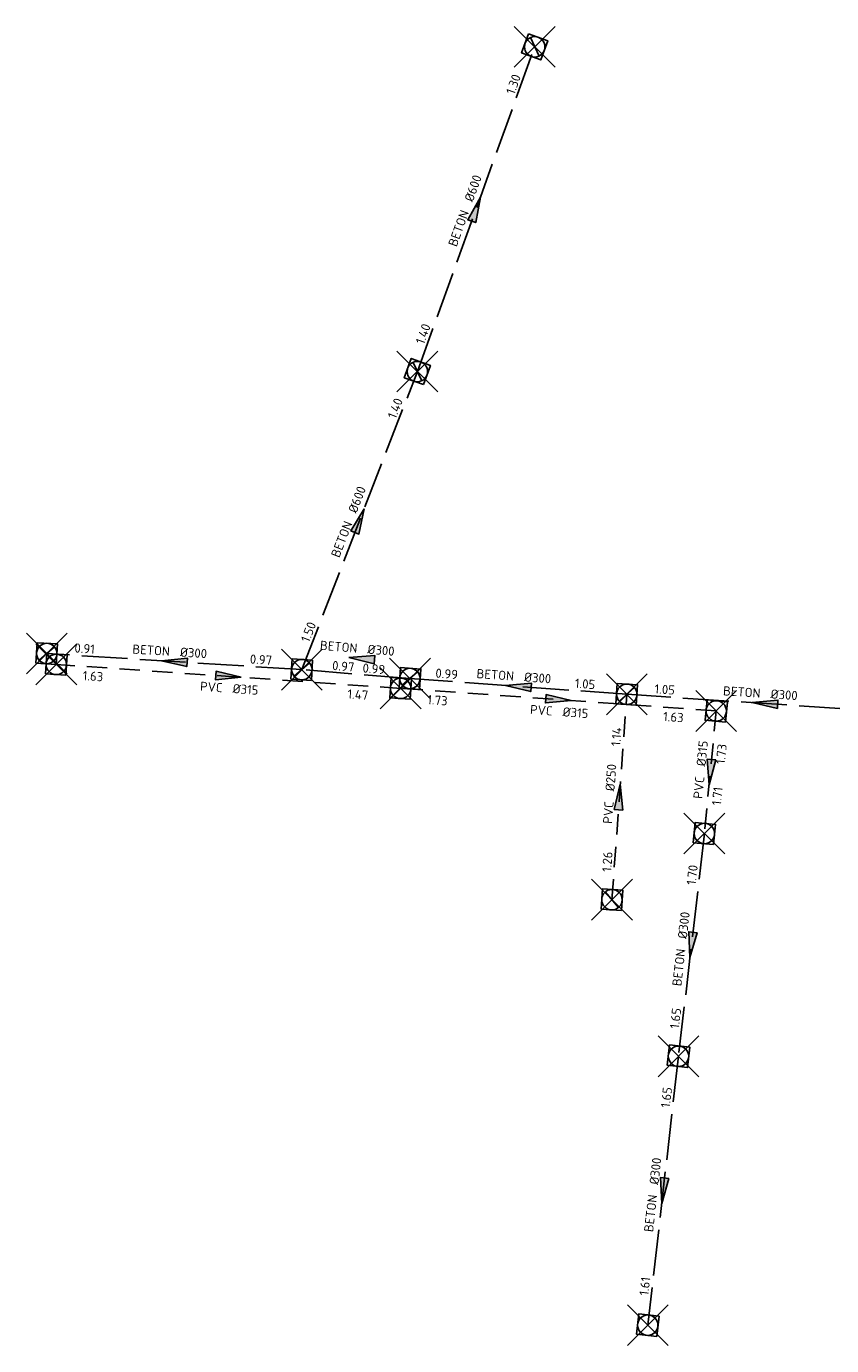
# Model space of a CAD drawing. Header units: metres. Extents: x 157108 to 159104, y 459683 to 461645.
# Tile 12 of 24: x 157997 to 158115, y 460875 to 461068. Entities that reach past the tile are written whole.
import ezdxf
from ezdxf.enums import TextEntityAlignment as Align

# ---------------------------------------------------------------- set-up
doc = ezdxf.new("R2010")
doc.units = ezdxf.units.M
doc.header["$LTSCALE"] = 0.75
doc.header["$PDMODE"] = 3
doc.header["$PDSIZE"] = 3
for name, pattern in [('RI-GWA_BETON-SO', [11.4, 9, -2.4]), ('RI-GWA_PVC-SO', [6.4, 4, -2.4]), ('RI-HWA_BETON-SO', [11.4, 9, -2.4]), ('RI-HWA_PVC-SO', [6.4, 4, -2.4])]:
    doc.linetypes.add(name, pattern=pattern)
doc.layers.get('0').update_dxf_attribs({"lineweight": 25})
doc.layers.get('defpoints').update_dxf_attribs({"lineweight": 25})
for name, color, linetype in [('B-OI-RI-GWA_RIOOLLEIDING_BETON_300-G', 11, 'RI-GWA_BETON-SO'), ('B-OI-RI-GWA_RIOOLLEIDING_BETON_600-G', 11, 'RI-GWA_BETON-SO'), ('B-OI-RI-GWA_RIOOLLEIDING_PVC_250-G', 11, 'RI-GWA_PVC-SO'), ('B-OI-RI-GWA_RIOOLPUT_INSPECTIEPUT-S', 11, 'Continuous'), ('B-OI-RI-HWA_RIOOLLEIDING_BETON_300-G', 151, 'RI-HWA_BETON-SO'), ('B-OI-RI-HWA_RIOOLLEIDING_PVC_315-G', 151, 'RI-HWA_PVC-SO')]:
    doc.layers.add(name, color=color, linetype=linetype)
for name, color, linetype, lineweight in [('B-OI-RI-GWA_STROOMRICHTING-S', 11, 'Continuous', 25), ('B-OI-RI-HWA_RIOOLPUT_INSPECTIEPUT-S', 151, 'Continuous', 25), ('B-OI-RI-HWA_STROOMRICHTING-S', 151, 'Continuous', 25)]:
    doc.layers.add(name, color=color, linetype=linetype, lineweight=lineweight)
doc.layers.add('inspectieput', color=7, linetype='Continuous', plot=False)
doc.layers.get('0').freeze()
doc.styles.add('NLCS-ISO', font='isocpeur.ttf')

# ---------------------------------------------------------------- blocks, each defined once
blk = doc.blocks.new('*U16')
at = {"ltscale": 0.1}
blk.add_hatch(color=256, dxfattribs=at).paths.add_polyline_path([(-2.5, 0), (2.5, -0.83), (2.5, 0.83)])
at = {"ltscale": 0.1, "flags": 128}
blk.add_lwpolyline([(-2.5, 0), (2.5, -0.83), (2.5, 0.83)], close=True, dxfattribs=at)
at = {"ltscale": 0.1, "style": 'NLCS-ISO'}
for tag, p in [('MAT', (-1, 0.5)), ('BOBL', (-15.69, 0))]:
    blk.add_attdef(tag, text='', height=1.8, dxfattribs=at).set_placement(p, align=Align.BOTTOM_RIGHT)
for tag, p in [('DIA', (1, 0.5)), ('BOBR', (14.74, 0))]:
    blk.add_attdef(tag, text='', height=1.8, dxfattribs=at).set_placement(p, align=Align.BOTTOM_LEFT)
at = {"layer": 'defpoints', "ltscale": 0.1, "style": 'NLCS-ISO', "flags": 1}
blk.add_attdef('JVA', text='', height=1.8, dxfattribs=at).set_placement((0, -1), align=Align.TOP_CENTER)
blk = doc.blocks.new('*U17')
at = {"ltscale": 0.1}
blk.add_hatch(color=256, dxfattribs=at).paths.add_polyline_path([(-2.5, 0), (2.5, -0.83), (2.5, 0.83)])
at = {"ltscale": 0.1, "flags": 128}
blk.add_lwpolyline([(-2.5, 0), (2.5, -0.83), (2.5, 0.83)], close=True, dxfattribs=at)
at = {"ltscale": 0.1, "style": 'NLCS-ISO'}
for tag, p in [('MAT', (-1, 0.5)), ('BOBL', (-2.72, -3.24))]:
    blk.add_attdef(tag, text='', height=1.8, dxfattribs=at).set_placement(p, align=Align.BOTTOM_RIGHT)
for tag, p in [('DIA', (1, 0.5)), ('BOBR', (1.78, -3.24))]:
    blk.add_attdef(tag, text='', height=1.8, dxfattribs=at).set_placement(p, align=Align.BOTTOM_LEFT)
at = {"layer": 'defpoints', "ltscale": 0.1, "style": 'NLCS-ISO', "flags": 1}
blk.add_attdef('JVA', text='', height=1.8, dxfattribs=at).set_placement((0, -1), align=Align.TOP_CENTER)
blk = doc.blocks.new('*U18')
at = {"ltscale": 0.1}
blk.add_hatch(color=256, dxfattribs=at).paths.add_polyline_path([(2.5, 0), (-2.5, -0.83), (-2.5, 0.83)])
at = {"ltscale": 0.1, "flags": 128}
blk.add_lwpolyline([(2.5, 0), (-2.5, -0.83), (-2.5, 0.83)], close=True, dxfattribs=at)
at = {"ltscale": 0.1, "style": 'NLCS-ISO'}
for tag, p in [('BOBL', (-24.47, -3.24)), ('MAT', (-1, -3.74))]:
    blk.add_attdef(tag, text='', height=1.8, dxfattribs=at).set_placement(p, align=Align.BOTTOM_RIGHT)
for tag, p in [('DIA', (1, -3.74)), ('BOBR', (23.52, -3.23))]:
    blk.add_attdef(tag, text='', height=1.8, dxfattribs=at).set_placement(p, align=Align.BOTTOM_LEFT)
at = {"layer": 'defpoints', "ltscale": 0.1, "style": 'NLCS-ISO', "flags": 1}
blk.add_attdef('JVA', text='', height=1.8, dxfattribs=at).set_placement((0, -1), align=Align.TOP_CENTER)
blk = doc.blocks.new('*U19')
at = {"ltscale": 0.1}
blk.add_hatch(color=256, dxfattribs=at).paths.add_polyline_path([(2.5, 0), (-2.5, -0.83), (-2.5, 0.83)])
at = {"ltscale": 0.1, "flags": 128}
blk.add_lwpolyline([(2.5, 0), (-2.5, -0.83), (-2.5, 0.83)], close=True, dxfattribs=at)
at = {"ltscale": 0.1, "style": 'NLCS-ISO'}
for tag, p in [('BOBL', (-21.65, -3.24)), ('MAT', (-1, -3.74))]:
    blk.add_attdef(tag, text='', height=1.8, dxfattribs=at).set_placement(p, align=Align.BOTTOM_RIGHT)
for tag, p in [('DIA', (1, -3.74)), ('BOBR', (20.7, -3.23))]:
    blk.add_attdef(tag, text='', height=1.8, dxfattribs=at).set_placement(p, align=Align.BOTTOM_LEFT)
at = {"layer": 'defpoints', "ltscale": 0.1, "style": 'NLCS-ISO', "flags": 1}
blk.add_attdef('JVA', text='', height=1.8, dxfattribs=at).set_placement((0, -1), align=Align.TOP_CENTER)
blk = doc.blocks.new('*U20')
at = {"ltscale": 0.1}
blk.add_hatch(color=256, dxfattribs=at).paths.add_polyline_path([(-2.5, 0), (2.5, -0.83), (2.5, 0.83)])
at = {"ltscale": 0.1, "flags": 128}
blk.add_lwpolyline([(-2.5, 0), (2.5, -0.83), (2.5, 0.83)], close=True, dxfattribs=at)
at = {"ltscale": 0.1, "style": 'NLCS-ISO'}
for tag, p in [('MAT', (-1, 0.5)), ('BOBL', (-17.77, 0))]:
    blk.add_attdef(tag, text='', height=1.8, dxfattribs=at).set_placement(p, align=Align.BOTTOM_RIGHT)
for tag, p in [('DIA', (1, 0.5)), ('BOBR', (16.83, 0))]:
    blk.add_attdef(tag, text='', height=1.8, dxfattribs=at).set_placement(p, align=Align.BOTTOM_LEFT)
at = {"layer": 'defpoints', "ltscale": 0.1, "style": 'NLCS-ISO', "flags": 1}
blk.add_attdef('JVA', text='', height=1.8, dxfattribs=at).set_placement((0, -1), align=Align.TOP_CENTER)
blk = doc.blocks.new('*U21')
at = {"ltscale": 0.1}
blk.add_hatch(color=256, dxfattribs=at).paths.add_polyline_path([(2.5, 0), (-2.5, -0.83), (-2.5, 0.83)])
at = {"ltscale": 0.1, "flags": 128}
blk.add_lwpolyline([(2.5, 0), (-2.5, -0.83), (-2.5, 0.83)], close=True, dxfattribs=at)
at = {"ltscale": 0.1, "style": 'NLCS-ISO'}
for tag, p in [('MAT', (-1, 0.5)), ('BOBL', (-10.83, 0))]:
    blk.add_attdef(tag, text='', height=1.8, dxfattribs=at).set_placement(p, align=Align.BOTTOM_RIGHT)
for tag, p in [('DIA', (1, 0.5)), ('BOBR', (9.88, 0))]:
    blk.add_attdef(tag, text='', height=1.8, dxfattribs=at).set_placement(p, align=Align.BOTTOM_LEFT)
at = {"layer": 'defpoints', "ltscale": 0.1, "style": 'NLCS-ISO', "flags": 1}
blk.add_attdef('JVA', text='', height=1.8, dxfattribs=at).set_placement((0, -1), align=Align.TOP_CENTER)
blk = doc.blocks.new('*U22')
at = {"ltscale": 0.1}
blk.add_hatch(color=256, dxfattribs=at).paths.add_polyline_path([(-2.5, 0), (2.5, -0.83), (2.5, 0.83)])
at = {"ltscale": 0.1, "flags": 128}
blk.add_lwpolyline([(-2.5, 0), (2.5, -0.83), (2.5, 0.83)], close=True, dxfattribs=at)
at = {"ltscale": 0.1, "style": 'NLCS-ISO'}
for tag, p in [('MAT', (-1, 0.5)), ('BOBL', (-11.96, 0))]:
    blk.add_attdef(tag, text='', height=1.8, dxfattribs=at).set_placement(p, align=Align.BOTTOM_RIGHT)
for tag, p in [('DIA', (1, 0.5)), ('BOBR', (11.01, 0))]:
    blk.add_attdef(tag, text='', height=1.8, dxfattribs=at).set_placement(p, align=Align.BOTTOM_LEFT)
at = {"layer": 'defpoints', "ltscale": 0.1, "style": 'NLCS-ISO', "flags": 1}
blk.add_attdef('JVA', text='', height=1.8, dxfattribs=at).set_placement((0, -1), align=Align.TOP_CENTER)
blk = doc.blocks.new('*U23')
at = {"ltscale": 0.1}
blk.add_hatch(color=256, dxfattribs=at).paths.add_polyline_path([(-2.5, 0), (2.5, -0.83), (2.5, 0.83)])
at = {"ltscale": 0.1, "flags": 128}
blk.add_lwpolyline([(-2.5, 0), (2.5, -0.83), (2.5, 0.83)], close=True, dxfattribs=at)
at = {"ltscale": 0.1, "style": 'NLCS-ISO'}
for tag, p in [('MAT', (-1, 0.5)), ('BOBL', (-1.29, -3.24))]:
    blk.add_attdef(tag, text='', height=1.8, dxfattribs=at).set_placement(p, align=Align.BOTTOM_RIGHT)
for tag, p in [('DIA', (1, 0.5)), ('BOBR', (0.34, -3.24))]:
    blk.add_attdef(tag, text='', height=1.8, dxfattribs=at).set_placement(p, align=Align.BOTTOM_LEFT)
at = {"layer": 'defpoints', "ltscale": 0.1, "style": 'NLCS-ISO', "flags": 1}
blk.add_attdef('JVA', text='', height=1.8, dxfattribs=at).set_placement((0, -1), align=Align.TOP_CENTER)
blk = doc.blocks.new('*U52')
at = {"ltscale": 0.1}
blk.add_hatch(color=256, dxfattribs=at).paths.add_polyline_path([(2.5, 0), (-2.5, -0.83), (-2.5, 0.83)])
at = {"ltscale": 0.1, "flags": 128}
blk.add_lwpolyline([(2.5, 0), (-2.5, -0.83), (-2.5, 0.83)], close=True, dxfattribs=at)
at = {"ltscale": 0.1, "style": 'NLCS-ISO'}
for tag, p in [('MAT', (-1, 0.5)), ('BOBL', (-24.48, 0))]:
    blk.add_attdef(tag, text='', height=1.8, dxfattribs=at).set_placement(p, align=Align.BOTTOM_RIGHT)
for tag, p in [('DIA', (1, 0.5)), ('BOBR', (23.54, -0.01))]:
    blk.add_attdef(tag, text='', height=1.8, dxfattribs=at).set_placement(p, align=Align.BOTTOM_LEFT)
at = {"layer": 'defpoints', "ltscale": 0.1, "style": 'NLCS-ISO', "flags": 1}
blk.add_attdef('JVA', text='', height=1.8, dxfattribs=at).set_placement((0, -1), align=Align.TOP_CENTER)
blk = doc.blocks.new('*U126')
at = {"ltscale": 0.1}
blk.add_hatch(color=256, dxfattribs=at).paths.add_polyline_path([(-2.5, 0), (2.5, -0.83), (2.5, 0.83)])
at = {"ltscale": 0.1, "flags": 128}
blk.add_lwpolyline([(-2.5, 0), (2.5, -0.83), (2.5, 0.83)], close=True, dxfattribs=at)
at = {"ltscale": 0.1, "style": 'NLCS-ISO'}
for tag, p in [('MAT', (-1, 0.5)), ('BOBL', (-17.17, 0))]:
    blk.add_attdef(tag, text='', height=1.8, dxfattribs=at).set_placement(p, align=Align.BOTTOM_RIGHT)
for tag, p in [('DIA', (1, 0.5)), ('BOBR', (16.22, 0))]:
    blk.add_attdef(tag, text='', height=1.8, dxfattribs=at).set_placement(p, align=Align.BOTTOM_LEFT)
at = {"layer": 'defpoints', "ltscale": 0.1, "style": 'NLCS-ISO', "flags": 1}
blk.add_attdef('JVA', text='', height=1.8, dxfattribs=at).set_placement((0, -1), align=Align.TOP_CENTER)
blk = doc.blocks.new('*U127')
at = {"ltscale": 0.1}
blk.add_hatch(color=256, dxfattribs=at).paths.add_polyline_path([(-2.5, 0), (2.5, -0.83), (2.5, 0.83)])
at = {"ltscale": 0.1, "flags": 128}
blk.add_lwpolyline([(-2.5, 0), (2.5, -0.83), (2.5, 0.83)], close=True, dxfattribs=at)
at = {"ltscale": 0.1, "style": 'NLCS-ISO'}
for tag, p in [('MAT', (-1, 0.5)), ('BOBL', (-12.62, 0))]:
    blk.add_attdef(tag, text='', height=1.8, dxfattribs=at).set_placement(p, align=Align.BOTTOM_RIGHT)
for tag, p in [('DIA', (1, 0.5)), ('BOBR', (11.68, 0))]:
    blk.add_attdef(tag, text='', height=1.8, dxfattribs=at).set_placement(p, align=Align.BOTTOM_LEFT)
at = {"layer": 'defpoints', "ltscale": 0.1, "style": 'NLCS-ISO', "flags": 1}
blk.add_attdef('JVA', text='', height=1.8, dxfattribs=at).set_placement((0, -1), align=Align.TOP_CENTER)
blk = doc.blocks.new('*U168')
at = {"ltscale": 0.1}
blk.add_hatch(color=256, dxfattribs=at).paths.add_polyline_path([(2.5, 0), (-2.5, -0.83), (-2.5, 0.83)])
at = {"ltscale": 0.1, "flags": 128}
blk.add_lwpolyline([(2.5, 0), (-2.5, -0.83), (-2.5, 0.83)], close=True, dxfattribs=at)
at = {"ltscale": 0.1, "style": 'NLCS-ISO'}
for tag, p in [('MAT', (-1, 0.5)), ('BOBL', (-21.96, 0))]:
    blk.add_attdef(tag, text='', height=1.8, dxfattribs=at).set_placement(p, align=Align.BOTTOM_RIGHT)
for tag, p in [('DIA', (1, 0.5)), ('BOBR', (21.02, -0.01))]:
    blk.add_attdef(tag, text='', height=1.8, dxfattribs=at).set_placement(p, align=Align.BOTTOM_LEFT)
at = {"layer": 'defpoints', "ltscale": 0.1, "style": 'NLCS-ISO', "flags": 1}
blk.add_attdef('JVA', text='', height=1.8, dxfattribs=at).set_placement((0, -1), align=Align.TOP_CENTER)
blk = doc.blocks.new('B-SRI-PUT_GWA-SO')
blk.add_line((-1.41, -1.41), (1.41, 1.41))
blk.add_lwpolyline([(-2, -2), (2, -2), (2, 2), (-2, 2)], close=True)
blk.add_circle((0, 0), 2)
blk = doc.blocks.new('B-SRI-PUT_HWA-SO')
at = {"lineweight": -3, "flags": 128}
blk.add_lwpolyline([(-2, -2), (2, -2), (2, 2), (-2, 2)], close=True, dxfattribs=at)
at = {"lineweight": -3}
blk.add_circle((0, 0), 2, dxfattribs=at)

msp = doc.modelspace()

# ---------------------------------------------------------------- linework, layer by layer
at = {"layer": 'B-OI-RI-GWA_RIOOLLEIDING_BETON_300-G'}
for p, q in [((158037.39, 460973.96), (157999.92, 460976.32)), ((158053.27, 460972.65), (158037.39, 460973.96)), ((158085.13, 460970.33), (158053.27, 460972.65)), ((158125.71, 460967.64), (158085.13, 460970.33))]:
    msp.add_line(p, q, dxfattribs=at)
at = {"layer": 'B-OI-RI-GWA_RIOOLLEIDING_BETON_600-G'}
for p, q in [((158054.36, 461017.74), (158071.6, 461065.44)), ((158037.39, 460973.96), (158054.36, 461017.74))]:
    msp.add_line(p, q, dxfattribs=at)
at = {"layer": 'B-OI-RI-GWA_RIOOLLEIDING_PVC_250-G'}
msp.add_line((158082.95, 460940.16), (158085.13, 460970.33), dxfattribs=at)
at = {"layer": 'B-OI-RI-HWA_RIOOLLEIDING_BETON_300-G'}
for p, q in [((158096.53, 460949.88), (158092.73, 460917.16)), ((158092.73, 460917.16), (158088.21, 460877.66))]:
    msp.add_line(p, q, dxfattribs=at)
at = {"layer": 'B-OI-RI-HWA_RIOOLLEIDING_PVC_315-G'}
for p, q in [((158051.91, 460971.2), (158001.32, 460974.72)), ((158098.27, 460967.88), (158051.91, 460971.2)), ((158098.27, 460967.88), (158096.53, 460949.88))]:
    msp.add_line(p, q, dxfattribs=at)
at = {"layer": 'inspectieput'}
for p in [(158071.6, 461065.44), (158054.36, 461017.74), (157999.92, 460976.32), (158001.32, 460974.72), (158037.39, 460973.96), (158053.27, 460972.65), (158051.91, 460971.2), (158085.13, 460970.33), (158098.27, 460967.88), (158096.53, 460949.88), (158082.95, 460940.16), (158092.73, 460917.16), (158088.21, 460877.66)]:
    msp.add_point(p, dxfattribs=at)

# ---------------------------------------------------------------- block references
at = {"layer": 'B-OI-RI-GWA_RIOOLPUT_INSPECTIEPUT-S', "xscale": 0.75, "yscale": 0.75, "zscale": 0.75}
for p, rotation in [((158071.6, 461065.44), 250.1287328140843), ((158054.36, 461017.74), 70.12873281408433), ((157999.92, 460976.32), 356.3971027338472), ((158037.39, 460973.96), 176.3971027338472), ((158053.27, 460972.65), 355.8425693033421), ((158085.13, 460970.33), 356.2126370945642), ((158082.95, 460940.16), 85.85554054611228)]:
    msp.add_blockref('B-SRI-PUT_GWA-SO', p, dxfattribs=dict(at, rotation=rotation))
at = {"layer": 'B-OI-RI-GWA_STROOMRICHTING-S', "xscale": 0.75, "yscale": 0.75, "zscale": 0.75}
for name, p, rotation, values in [('*U52', (158062.98, 461041.59), 70.12873281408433, {'MAT': 'BETON', 'DIA': '%%c600', 'BOBL': '1.40', 'BOBR': '1.30'}), ('*U168', (158045.87, 460995.85), 68.81678722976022, {'MAT': 'BETON', 'DIA': '%%c600', 'BOBL': '1.50', 'BOBR': '1.40'}), ('*U16', (158018.66, 460975.14), 356.3971027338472, {'MAT': 'BETON', 'DIA': '%%c300', 'BOBL': '0.91', 'BOBR': '0.97'}), ('*U23', (158046.18, 460975.58), 355.2808493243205, {'MAT': 'BETON', 'DIA': '%%c300', 'BOBL': '0.97', 'BOBR': '0.99'}), ('*U22', (158069.2, 460971.49), 355.8425693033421, {'MAT': 'BETON', 'DIA': '%%c300', 'BOBL': '0.99', 'BOBR': '1.05'}), ('*U20', (158105.42, 460968.99), 356.2126370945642, {'MAT': 'BETON', 'DIA': '%%c300', 'BOBL': '1.05', 'BOBR': '1.13'}), ('*U21', (158084.04, 460955.25), 85.85554054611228, {'MAT': 'PVC', 'DIA': '%%c250', 'BOBL': '1.26', 'BOBR': '1.14'})]:
    msp.add_blockref(name, p, dxfattribs=dict(at, rotation=rotation)).add_auto_attribs(values)
at = {"layer": 'B-OI-RI-HWA_RIOOLPUT_INSPECTIEPUT-S', "xscale": 0.75, "yscale": 0.75, "zscale": 0.75}
for p, rotation in [((158001.32, 460974.72), 356.0244202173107), ((158051.91, 460971.2), 176.0244202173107), ((158098.27, 460967.88), 264.4926987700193), ((158096.53, 460949.88), 84.49269877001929), ((158092.73, 460917.16), 263.4651857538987), ((158088.21, 460877.66), 83.4651857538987)]:
    msp.add_blockref('B-SRI-PUT_HWA-SO', p, dxfattribs=dict(at, rotation=rotation))
at = {"layer": 'B-OI-RI-HWA_STROOMRICHTING-S', "xscale": 0.75, "yscale": 0.75, "zscale": 0.75}
for name, p, rotation, values in [('*U18', (158026.61, 460972.96), 356.0244202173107, {'MAT': 'PVC', 'DIA': '%%c315', 'BOBL': '1.63', 'BOBR': '1.47'}), ('*U19', (158075.09, 460969.54), 355.905950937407, {'MAT': 'PVC', 'DIA': '%%c315', 'BOBL': '1.73', 'BOBR': '1.63'}), ('*U17', (158097.4, 460958.88), 84.49269877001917, {'MAT': 'PVC', 'DIA': '%%c315', 'BOBL': '1.71', 'BOBR': '1.73'}), ('*U127', (158094.63, 460933.52), 83.37897708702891, {'MAT': 'BETON', 'DIA': '%%c300', 'BOBL': '1.65', 'BOBR': '1.70'}), ('*U126', (158090.47, 460897.41), 83.46518575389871, {'MAT': 'BETON', 'DIA': '%%c300', 'BOBL': '1.61', 'BOBR': '1.65'})]:
    msp.add_blockref(name, p, dxfattribs=dict(at, rotation=rotation)).add_auto_attribs(values)

doc.saveas('drawing.dxf')
